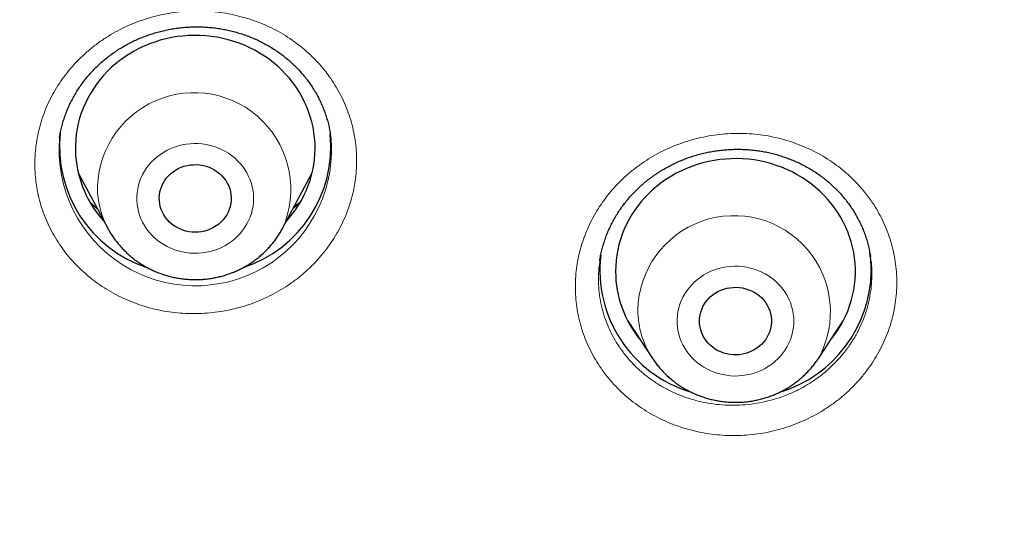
# Model space of a CAD drawing. Header units: millimetres. Extents: x 8 to 436, y 12 to 763.
# Tile 184 of 256: x 254.85 to 267.16, y 706.22 to 712.39. Entities that reach past the tile are written whole.
import ezdxf

# ---------------------------------------------------------------- set-up
doc = ezdxf.new("R2010")
doc.units = ezdxf.units.MM

msp = doc.modelspace()

# ---------------------------------------------------------------- linework, layer by layer
at = {"color": 7, "linetype": 'Continuous', "lineweight": 30}
for p, q in [((255.345, 710.919), (255.344, 710.914)), ((258.732, 710.96), (258.732, 710.963)), ((255.578, 710.478), (255.948, 709.787)), ((258.135, 709.787), (258.505, 710.478)), ((255.949, 709.785), (255.948, 709.787)), ((258.135, 709.787), (258.133, 709.783)), ((265.488, 709.431), (265.487, 709.437)), ((262.452, 708.63), (262.761, 708.159)), ((262.497, 708.561), (262.482, 708.576)), ((264.839, 708.159), (265.148, 708.63)), ((265.125, 708.59), (265.117, 708.582)), ((264.839, 708.159), (264.837, 708.157))]:
    msp.add_line(p, q, dxfattribs=at)
at = {"color": 252, "linetype": 'Continuous', "lineweight": 0}
for p, q in [((262.494, 708.565), (262.481, 708.578)), ((265.127, 708.593), (265.118, 708.584)), ((264.837, 708.157), (264.824, 708.138))]:
    msp.add_line(p, q, dxfattribs=at)
at = {"color": 7, "linetype": 'Continuous', "lineweight": 30, "flags": 128}
for points in [[(258.181, 709.871), (258.212, 709.907), (258.256, 709.961), (258.297, 710.017), (258.335, 710.074), (258.37, 710.133), (258.402, 710.194), (258.43, 710.256), (258.456, 710.319), (258.478, 710.383), (258.497, 710.449), (258.513, 710.515), (258.525, 710.581), (258.534, 710.648), (258.539, 710.716), (258.541, 710.783), (258.54, 710.851), (258.535, 710.918), (258.527, 710.985), (258.515, 711.052), (258.5, 711.118), (258.481, 711.184), (258.46, 711.248), (258.434, 711.311), (258.406, 711.373), (258.375, 711.434), (258.34, 711.494), (258.303, 711.551), (258.262, 711.607), (258.219, 711.661), (258.173, 711.713), (258.125, 711.763), (258.074, 711.811), (258.02, 711.856), (257.965, 711.899), (257.907, 711.94), (257.847, 711.977), (257.786, 712.012), (257.723, 712.044), (257.658, 712.074), (257.591, 712.1), (257.524, 712.123), (257.455, 712.143), (257.386, 712.16), (257.315, 712.174), (257.244, 712.185), (257.173, 712.193), (257.101, 712.197), (257.029, 712.198), (256.957, 712.196), (256.885, 712.19), (256.814, 712.182), (256.743, 712.17), (256.673, 712.155), (256.604, 712.137), (256.535, 712.115), (256.468, 712.091), (256.403, 712.064), (256.338, 712.033), (256.276, 712), (256.215, 711.964), (256.156, 711.926), (256.098, 711.885), (256.044, 711.841), (255.991, 711.795), (255.941, 711.746), (255.893, 711.695), (255.848, 711.643), (255.806, 711.588), (255.767, 711.531), (255.73, 711.473), (255.697, 711.413), (255.667, 711.352), (255.639, 711.289), (255.615, 711.226), (255.595, 711.161), (255.577, 711.095), (255.563, 711.029), (255.553, 710.962), (255.546, 710.895), (255.542, 710.827), (255.542, 710.76), (255.545, 710.692), (255.545, 710.692)], [(264.99, 708.389), (264.996, 708.397), (265.038, 708.452), (265.078, 708.509), (265.114, 708.567), (265.147, 708.627), (265.177, 708.688), (265.204, 708.751), (265.228, 708.815), (265.248, 708.88), (265.265, 708.945), (265.279, 709.012), (265.289, 709.079), (265.296, 709.146), (265.3, 709.213), (265.3, 709.281), (265.296, 709.349), (265.289, 709.416), (265.279, 709.483), (265.265, 709.549), (265.248, 709.615), (265.228, 709.68), (265.204, 709.743), (265.177, 709.806), (265.147, 709.867), (265.114, 709.927), (265.078, 709.986), (265.038, 710.043), (264.996, 710.097), (264.952, 710.15), (264.904, 710.201), (264.854, 710.25), (264.802, 710.296), (264.747, 710.34), (264.69, 710.382), (264.631, 710.42), (264.571, 710.456), (264.508, 710.49), (264.444, 710.52), (264.378, 710.548), (264.311, 710.572), (264.243, 710.594), (264.174, 710.612), (264.104, 710.628), (264.033, 710.64), (263.962, 710.649), (263.89, 710.654), (263.818, 710.657), (263.746, 710.656), (263.674, 710.652), (263.603, 710.645), (263.532, 710.634), (263.461, 710.62), (263.392, 710.603), (263.323, 710.584), (263.255, 710.56), (263.189, 710.534), (263.124, 710.505), (263.06, 710.474), (262.999, 710.439), (262.939, 710.401), (262.881, 710.361), (262.825, 710.318), (262.772, 710.273), (262.72, 710.226), (262.672, 710.176), (262.626, 710.124), (262.582, 710.07), (262.542, 710.014), (262.504, 709.957), (262.469, 709.898), (262.438, 709.837), (262.409, 709.775), (262.384, 709.712), (262.362, 709.647), (262.343, 709.582), (262.328, 709.516), (262.316, 709.449), (262.307, 709.382), (262.302, 709.315), (262.3, 709.247), (262.3, 709.247)], [(256.593, 710.13), (256.592, 710.168), (256.594, 710.205), (256.6, 710.242), (256.61, 710.278), (256.623, 710.314), (256.639, 710.348), (256.658, 710.381), (256.68, 710.412), (256.706, 710.441), (256.733, 710.467), (256.764, 710.492), (256.796, 710.513), (256.83, 710.532), (256.866, 710.549), (256.903, 710.562), (256.942, 710.571), (256.981, 710.578), (257.021, 710.581), (257.061, 710.582), (257.1, 710.578), (257.139, 710.572), (257.178, 710.562), (257.215, 710.549), (257.251, 710.533), (257.286, 710.514), (257.318, 710.493), (257.348, 710.468), (257.376, 710.442), (257.401, 710.413), (257.424, 710.382), (257.443, 710.349), (257.46, 710.315), (257.473, 710.28), (257.482, 710.244), (257.489, 710.207), (257.491, 710.169), (257.491, 710.132), (257.486, 710.095), (257.478, 710.058), (257.467, 710.022), (257.453, 709.987), (257.435, 709.954), (257.414, 709.922), (257.39, 709.892), (257.364, 709.864), (257.335, 709.838), (257.303, 709.815), (257.27, 709.795), (257.235, 709.777), (257.198, 709.763), (257.16, 709.751), (257.122, 709.743), (257.082, 709.738), (257.042, 709.736), (257.003, 709.738), (256.963, 709.743), (256.924, 709.751), (256.886, 709.762), (256.85, 709.777), (256.814, 709.794), (256.781, 709.814), (256.75, 709.837), (256.72, 709.863), (256.694, 709.891), (256.67, 709.921), (256.649, 709.952), (256.631, 709.986), (256.616, 710.021), (256.605, 710.056), (256.597, 710.093), (256.593, 710.13)], [(263.35, 708.625), (263.352, 708.662), (263.357, 708.699), (263.366, 708.736), (263.378, 708.771), (263.393, 708.806), (263.412, 708.839), (263.434, 708.87), (263.458, 708.9), (263.485, 708.927), (263.515, 708.952), (263.547, 708.974), (263.581, 708.994), (263.616, 709.011), (263.653, 709.025), (263.692, 709.035), (263.731, 709.043), (263.77, 709.047), (263.81, 709.048), (263.85, 709.045), (263.889, 709.039), (263.928, 709.03), (263.965, 709.018), (264.002, 709.003), (264.036, 708.985), (264.069, 708.964), (264.1, 708.94), (264.129, 708.914), (264.154, 708.885), (264.178, 708.855), (264.198, 708.823), (264.215, 708.789), (264.229, 708.754), (264.239, 708.718), (264.246, 708.681), (264.25, 708.643), (264.25, 708.606), (264.246, 708.569), (264.239, 708.532), (264.229, 708.496), (264.215, 708.461), (264.198, 708.427), (264.178, 708.395), (264.154, 708.364), (264.129, 708.336), (264.1, 708.31), (264.069, 708.286), (264.036, 708.265), (264.002, 708.247), (263.965, 708.231), (263.928, 708.219), (263.889, 708.21), (263.85, 708.204), (263.81, 708.202), (263.77, 708.203), (263.731, 708.207), (263.692, 708.214), (263.653, 708.225), (263.616, 708.239), (263.581, 708.255), (263.547, 708.275), (263.515, 708.297), (263.485, 708.322), (263.458, 708.35), (263.434, 708.379), (263.412, 708.411), (263.393, 708.444), (263.378, 708.478), (263.366, 708.514), (263.357, 708.55), (263.352, 708.587), (263.35, 708.625)]]:
    msp.add_lwpolyline(points, dxfattribs=at)
at = {"color": 252, "linetype": 'Continuous', "lineweight": 0, "flags": 128}
for points in [[(257.77, 710.206), (257.765, 710.253), (257.756, 710.3), (257.744, 710.346), (257.729, 710.391), (257.71, 710.435), (257.689, 710.478), (257.664, 710.519), (257.636, 710.558), (257.605, 710.596), (257.572, 710.631), (257.536, 710.665), (257.497, 710.695), (257.457, 710.724), (257.414, 710.749), (257.37, 710.772), (257.324, 710.792), (257.277, 710.809), (257.229, 710.822), (257.18, 710.833), (257.13, 710.84), (257.08, 710.845), (257.029, 710.845), (256.979, 710.843), (256.929, 710.837), (256.879, 710.828), (256.831, 710.816), (256.783, 710.801), (256.736, 710.783), (256.691, 710.762), (256.648, 710.737), (256.606, 710.71), (256.567, 710.681), (256.53, 710.649), (256.495, 710.615), (256.463, 710.578), (256.434, 710.54), (256.407, 710.499), (256.384, 710.457), (256.363, 710.414), (256.346, 710.369), (256.332, 710.324), (256.322, 710.277), (256.315, 710.231), (256.311, 710.183), (256.311, 710.136), (256.315, 710.089), (256.322, 710.042), (256.332, 709.995), (256.346, 709.95), (256.363, 709.905), (256.383, 709.862), (256.407, 709.82), (256.433, 709.779), (256.462, 709.741), (256.494, 709.704), (256.529, 709.67), (256.566, 709.638), (256.606, 709.608), (256.647, 709.581), (256.69, 709.557), (256.735, 709.536), (256.782, 709.517), (256.83, 709.502), (256.878, 709.49), (256.928, 709.481), (256.978, 709.475), (257.028, 709.473), (257.079, 709.474), (257.129, 709.478), (257.179, 709.485), (257.228, 709.495), (257.276, 709.509), (257.323, 709.526), (257.369, 709.546), (257.413, 709.568), (257.456, 709.594), (257.496, 709.622), (257.535, 709.653), (257.571, 709.686), (257.604, 709.722), (257.635, 709.759), (257.663, 709.798), (257.688, 709.84), (257.71, 709.882), (257.729, 709.926), (257.744, 709.971), (257.756, 710.017), (257.765, 710.064), (257.77, 710.111), (257.772, 710.159), (257.77, 710.206)], [(264.53, 708.625), (264.529, 708.672), (264.523, 708.719), (264.515, 708.766), (264.503, 708.812), (264.487, 708.857), (264.469, 708.901), (264.447, 708.944), (264.422, 708.985), (264.394, 709.024), (264.363, 709.062), (264.33, 709.097), (264.294, 709.131), (264.255, 709.161), (264.215, 709.19), (264.172, 709.215), (264.128, 709.238), (264.082, 709.258), (264.035, 709.275), (263.987, 709.288), (263.938, 709.299), (263.888, 709.306), (263.838, 709.31), (263.787, 709.311), (263.737, 709.309), (263.687, 709.303), (263.637, 709.294), (263.589, 709.282), (263.541, 709.267), (263.494, 709.248), (263.449, 709.227), (263.406, 709.203), (263.365, 709.176), (263.325, 709.146), (263.288, 709.114), (263.253, 709.08), (263.221, 709.043), (263.192, 709.005), (263.165, 708.965), (263.142, 708.923), (263.122, 708.879), (263.105, 708.835), (263.091, 708.789), (263.08, 708.743), (263.073, 708.696), (263.07, 708.648), (263.07, 708.601), (263.073, 708.554), (263.08, 708.507), (263.091, 708.46), (263.105, 708.415), (263.122, 708.37), (263.142, 708.327), (263.165, 708.285), (263.192, 708.245), (263.221, 708.206), (263.253, 708.17), (263.288, 708.135), (263.325, 708.103), (263.365, 708.074), (263.406, 708.047), (263.449, 708.023), (263.494, 708.001), (263.541, 707.983), (263.589, 707.968), (263.637, 707.956), (263.687, 707.947), (263.737, 707.941), (263.787, 707.938), (263.838, 707.939), (263.888, 707.943), (263.938, 707.951), (263.987, 707.961), (264.035, 707.975), (264.082, 707.992), (264.128, 708.012), (264.172, 708.034), (264.215, 708.06), (264.255, 708.088), (264.294, 708.119), (264.33, 708.152), (264.363, 708.188), (264.394, 708.225), (264.422, 708.265), (264.447, 708.306), (264.469, 708.348), (264.487, 708.392), (264.503, 708.438), (264.515, 708.484), (264.523, 708.53), (264.529, 708.577), (264.53, 708.625)]]:
    msp.add_lwpolyline(points, dxfattribs=at)
at = {"color": 252, "linetype": 'Continuous', "lineweight": 0}
for centre, radius, start, end in [((257.029, 710.273), 1.209, 336.2534, 182.3406), ((257.043, 710.771), 1.705, 175.1818, 2.2773), ((256.915, 710.305), 1.098, 184.2371, 208.1959), ((263.783, 708.739), 1.205, 331.2168, 178.8533), ((263.676, 708.766), 1.097, 180.1227, 213.5301)]:
    msp.add_arc(centre, radius, start, end, dxfattribs=at)
at = {"color": 7, "linetype": 'Continuous', "lineweight": 30}
for centre, radius, start, end in [((256.936, 710.807), 1.592, 173.728, 252.0355), ((257.147, 710.807), 1.592, 288.2302, 5.5624), ((256.908, 710.797), 1.367, 184.4143, 222.6395), ((263.696, 709.265), 1.593, 173.2828, 253.3049), ((263.997, 709.247), 1.503, 0.0032, 8.7036), ((263.657, 709.252), 1.357, 180.2137, 219.5393), ((263.891, 709.278), 1.609, 287.18, 358.8903)]:
    msp.add_arc(centre, radius, start, end, dxfattribs=at)
at = {"color": 252, "linetype": 'Continuous', "lineweight": 0}
for points, knots in [([(184.507, 710.088), (184.52, 710.865), (184.549, 712.476), (184.777, 714.915), (185.147, 717.396), (185.668, 719.852), (186.334, 722.278), (187.143, 724.665), (188.094, 727.005), (189.183, 729.291), (190.406, 731.517), (191.761, 733.674), (193.242, 735.757), (194.845, 737.759), (196.564, 739.672), (198.396, 741.493), (200.333, 743.214), (202.37, 744.83), (204.5, 746.336), (206.716, 747.728), (209.012, 749), (211.38, 750.15), (213.814, 751.173), (216.304, 752.067), (218.844, 752.827), (221.425, 753.453), (224.04, 753.942), (226.679, 754.292), (229.335, 754.502), (232, 754.573), (234.665, 754.502), (237.321, 754.292), (239.96, 753.942), (242.575, 753.453), (245.156, 752.827), (247.696, 752.067), (250.186, 751.173), (252.62, 750.15), (254.988, 749), (257.284, 747.728), (259.5, 746.336), (261.63, 744.83), (263.667, 743.214), (265.604, 741.493), (267.436, 739.672), (269.155, 737.759), (270.758, 735.757), (272.239, 733.674), (273.594, 731.517), (274.817, 729.291), (275.906, 727.005), (276.857, 724.665), (277.666, 722.278), (278.332, 719.852), (278.853, 717.396), (279.223, 714.915), (279.451, 712.477), (279.48, 710.865), (279.493, 710.088)], [0, 0, 0, 0, 0.016668, 0.034569, 0.05247, 0.070372, 0.088273, 0.106174, 0.124075, 0.141977, 0.159878, 0.177779, 0.19568, 0.213582, 0.231483, 0.249384, 0.267286, 0.285187, 0.303088, 0.320989, 0.338891, 0.356792, 0.374693, 0.392594, 0.410496, 0.428397, 0.446298, 0.464199, 0.482101, 0.500002, 0.517903, 0.535804, 0.553706, 0.571607, 0.589508, 0.60741, 0.625311, 0.643212, 0.661113, 0.679015, 0.696916, 0.714817, 0.732718, 0.75062, 0.768521, 0.786422, 0.804323, 0.822225, 0.840126, 0.858027, 0.875928, 0.89383, 0.911731, 0.929632, 0.947534, 0.965435, 0.983336, 1, 1, 1, 1]), ([(186.501, 709.23), (186.52, 710.17), (186.556, 712.041), (186.855, 714.828), (187.335, 717.579), (188.01, 720.294), (188.879, 722.972), (189.936, 725.603), (191.168, 728.166), (192.57, 730.637), (194.135, 733.005), (195.865, 735.271), (197.757, 737.433), (199.805, 739.483), (201.988, 741.408), (204.289, 743.187), (206.7, 744.812), (209.22, 746.283), (211.849, 747.6), (214.577, 748.758), (217.376, 749.751), (220.227, 750.567), (223.116, 751.201), (226.044, 751.654), (229.009, 751.925), (232, 752.015), (234.991, 751.925), (237.957, 751.654), (240.885, 751.201), (243.774, 750.567), (246.624, 749.751), (249.424, 748.758), (252.151, 747.6), (254.781, 746.282), (257.301, 744.811), (259.712, 743.186), (262.013, 741.408), (264.195, 739.483), (266.243, 737.432), (268.136, 735.27), (269.865, 733.004), (271.431, 730.636), (272.832, 728.165), (274.065, 725.603), (275.121, 722.972), (275.99, 720.293), (276.665, 717.578), (277.145, 714.827), (277.444, 712.041), (277.48, 710.17), (277.499, 709.23)], [0, 0, 0, 0, 0.020985, 0.041789, 0.062502, 0.083215, 0.104018, 0.125, 0.145986, 0.166791, 0.187505, 0.208217, 0.229019, 0.25, 0.270986, 0.291791, 0.312505, 0.333217, 0.354019, 0.375, 0.395986, 0.416791, 0.437505, 0.458217, 0.479019, 0.5, 0.520986, 0.541791, 0.562505, 0.583217, 0.604019, 0.625, 0.645986, 0.666791, 0.687505, 0.708217, 0.729019, 0.75, 0.770986, 0.791791, 0.812505, 0.833217, 0.854019, 0.875, 0.895985, 0.916789, 0.937502, 0.958215, 0.979017, 1, 1, 1, 1]), ([(259.056, 710.762), (259.058, 710.719), (259.062, 710.634), (259.057, 710.507), (259.044, 710.38), (259.021, 710.253), (258.99, 710.129), (258.949, 710.007), (258.9, 709.887), (258.842, 709.771), (258.777, 709.658), (258.704, 709.55), (258.622, 709.447), (258.534, 709.349), (258.439, 709.256), (258.338, 709.17), (258.231, 709.091), (258.118, 709.018), (258.001, 708.953), (257.879, 708.895), (257.753, 708.844), (257.625, 708.802), (257.493, 708.768), (257.36, 708.743), (257.225, 708.726), (257.089, 708.718), (256.953, 708.718), (256.818, 708.727), (256.683, 708.744), (256.55, 708.77), (256.42, 708.804), (256.292, 708.847), (256.168, 708.897), (256.048, 708.956), (255.932, 709.022), (255.821, 709.095), (255.716, 709.175), (255.618, 709.262), (255.525, 709.354), (255.44, 709.453), (255.361, 709.557), (255.291, 709.665), (255.229, 709.778), (255.175, 709.895), (255.129, 710.015), (255.092, 710.137), (255.063, 710.264), (255.044, 710.393), (255.034, 710.526), (255.035, 710.657), (255.044, 710.786), (255.063, 710.913), (255.091, 711.038), (255.127, 711.162), (255.172, 711.282), (255.226, 711.4), (255.288, 711.514), (255.359, 711.625), (255.436, 711.73), (255.521, 711.831), (255.613, 711.925), (255.712, 712.014), (255.817, 712.097), (255.927, 712.173), (256.042, 712.242), (256.162, 712.303), (256.286, 712.356), (256.414, 712.402), (256.544, 712.44), (256.677, 712.469), (256.811, 712.489), (256.946, 712.501), (257.082, 712.505), (257.218, 712.5), (257.353, 712.487), (257.486, 712.464), (257.618, 712.433), (257.747, 712.394), (257.873, 712.347), (257.995, 712.293), (258.113, 712.23), (258.226, 712.16), (258.333, 712.083), (258.435, 711.999), (258.53, 711.909), (258.619, 711.813), (258.7, 711.711), (258.774, 711.605), (258.84, 711.494), (258.898, 711.379), (258.947, 711.26), (258.988, 711.139), (259.02, 711.015), (259.044, 710.889), (259.052, 710.804), (259.056, 710.762)], [0, 0, 0, 0, 0.0106943, 0.0214251, 0.0321683, 0.042899, 0.0535934, 0.0643003, 0.0750437, 0.0857995, 0.096543, 0.1072499, 0.1179599, 0.1287065, 0.1394655, 0.150212, 0.1609221, 0.1716371, 0.1823888, 0.1931528, 0.2039044, 0.2146195, 0.2253393, 0.2360956, 0.2468644, 0.2576208, 0.2683406, 0.2790627, 0.2898215, 0.3005926, 0.3113514, 0.3220735, 0.3327945, 0.3435522, 0.3543223, 0.36508, 0.375801, 0.386518, 0.3972717, 0.4080378, 0.4187915, 0.4295085, 0.4402203, 0.4509688, 0.4617297, 0.4724781, 0.48319, 0.4943443, 0.5055125, 0.5166668, 0.5273753, 0.5381204, 0.548878, 0.5596231, 0.5703316, 0.58104, 0.591785, 0.6025423, 0.6132873, 0.6239957, 0.6347072, 0.6454552, 0.6562157, 0.6669637, 0.6776752, 0.6883919, 0.6991451, 0.7099108, 0.720664, 0.7313807, 0.7421016, 0.752859, 0.7636289, 0.7743863, 0.7851071, 0.7958293, 0.8065881, 0.8173593, 0.8281181, 0.8388402, 0.8495603, 0.860317, 0.8710861, 0.8818428, 0.8925628, 0.9032782, 0.9140303, 0.9247948, 0.9355469, 0.9462623, 0.9569853, 0.967745, 0.9785173, 0.989277, 1, 1, 1, 1]), ([(258.747, 710.839), (258.747, 710.839), (258.744, 710.88), (258.738, 710.92), (258.732, 710.96)], [0, 0, 0, 0, 0.005274, 1, 1, 1, 1]), ([(261.797, 709.055), (261.797, 709.056), (261.797, 709.098), (261.8, 709.184), (261.814, 709.311), (261.837, 709.437), (261.869, 709.561), (261.909, 709.683), (261.959, 709.803), (262.016, 709.919), (262.082, 710.031), (262.156, 710.139), (262.237, 710.243), (262.325, 710.34), (262.42, 710.433), (262.522, 710.519), (262.629, 710.599), (262.741, 710.671), (262.858, 710.737), (262.98, 710.795), (263.106, 710.845), (263.235, 710.887), (263.366, 710.921), (263.499, 710.947), (263.634, 710.964), (263.77, 710.972), (263.906, 710.972), (264.041, 710.964), (264.175, 710.947), (264.308, 710.921), (264.438, 710.887), (264.566, 710.844), (264.69, 710.794), (264.81, 710.736), (264.925, 710.67), (265.036, 710.597), (265.14, 710.517), (265.239, 710.431), (265.331, 710.339), (265.416, 710.24), (265.494, 710.137), (265.565, 710.028), (265.627, 709.916), (265.68, 709.8), (265.726, 709.68), (265.762, 709.557), (265.79, 709.433), (265.809, 709.305), (265.819, 709.175), (265.819, 709.042), (265.809, 708.912), (265.79, 708.784), (265.762, 708.659), (265.725, 708.535), (265.68, 708.414), (265.626, 708.297), (265.563, 708.183), (265.493, 708.073), (265.415, 707.967), (265.33, 707.867), (265.238, 707.772), (265.14, 707.683), (265.035, 707.601), (264.924, 707.525), (264.809, 707.456), (264.689, 707.395), (264.566, 707.341), (264.438, 707.296), (264.308, 707.258), (264.175, 707.228), (264.041, 707.208), (263.906, 707.195), (263.77, 707.192), (263.634, 707.197), (263.499, 707.21), (263.366, 707.232), (263.235, 707.262), (263.106, 707.301), (262.98, 707.348), (262.858, 707.403), (262.74, 707.465), (262.628, 707.535), (262.521, 707.612), (262.419, 707.695), (262.324, 707.785), (262.236, 707.881), (262.155, 707.982), (262.081, 708.088), (262.015, 708.199), (261.958, 708.314), (261.908, 708.432), (261.868, 708.553), (261.837, 708.676), (261.814, 708.802), (261.8, 708.928), (261.798, 709.013), (261.797, 709.055)], [0, 0, 0, 0, 0.000115, 0.010817, 0.021556, 0.032308, 0.043047, 0.053749, 0.064452, 0.075191, 0.085942, 0.096681, 0.107383, 0.118091, 0.128835, 0.139591, 0.150335, 0.161043, 0.171758, 0.18251, 0.193275, 0.204027, 0.214742, 0.225465, 0.236225, 0.246997, 0.257757, 0.26848, 0.279207, 0.28997, 0.300746, 0.31151, 0.322236, 0.332961, 0.343723, 0.354497, 0.365259, 0.375984, 0.386703, 0.397458, 0.408226, 0.418981, 0.4297, 0.44041, 0.451157, 0.461916, 0.472663, 0.483374, 0.494521, 0.505683, 0.51683, 0.527535, 0.538277, 0.549031, 0.559773, 0.570478, 0.581182, 0.591924, 0.602677, 0.613419, 0.624124, 0.634833, 0.64558, 0.656338, 0.667085, 0.677795, 0.688513, 0.699267, 0.710034, 0.720789, 0.731507, 0.742232, 0.752993, 0.763767, 0.774529, 0.785253, 0.79598, 0.806744, 0.81752, 0.828283, 0.83901, 0.849734, 0.860494, 0.871266, 0.882027, 0.89275, 0.903466, 0.914219, 0.924984, 0.935737, 0.946453, 0.957138, 0.967859, 0.978593, 0.989315, 1, 1, 1, 1]), ([(258.369, 710.132), (258.355, 710.117), (258.324, 710.083), (258.288, 710.054), (258.27, 710.038)], [0, 0, 0, 0, 0.462714, 1, 1, 1, 1]), ([(255.822, 710.023), (255.815, 710.029), (255.781, 710.057), (255.75, 710.089), (255.726, 710.114)], [0, 0, 0, 0, 0.207404, 1, 1, 1, 1]), ([(262.085, 709.152), (262.087, 709.107), (262.089, 709.017), (262.108, 708.883), (262.138, 708.751), (262.18, 708.622), (262.233, 708.497), (262.298, 708.377), (262.373, 708.262), (262.458, 708.154), (262.553, 708.053), (262.657, 707.96), (262.769, 707.876), (262.888, 707.801), (263.014, 707.736), (263.145, 707.681), (263.281, 707.637), (263.42, 707.604), (263.562, 707.582), (263.706, 707.572), (263.851, 707.572), (263.995, 707.585), (264.137, 707.608), (264.277, 707.643), (264.414, 707.689), (264.547, 707.745), (264.673, 707.812), (264.794, 707.888), (264.908, 707.974), (265.013, 708.068), (265.11, 708.17), (265.198, 708.279), (265.276, 708.394), (265.343, 708.515), (265.399, 708.641), (265.444, 708.77), (265.477, 708.903), (265.497, 709.03), (265.507, 709.15), (265.506, 709.262), (265.501, 709.356), (265.491, 709.412), (265.488, 709.431)], [0, 0, 0, 0, 0.025591, 0.051272, 0.076954, 0.102545, 0.12821, 0.153967, 0.179725, 0.20539, 0.231073, 0.256849, 0.282624, 0.308308, 0.333999, 0.359782, 0.385566, 0.411257, 0.436941, 0.462717, 0.488494, 0.514178, 0.539843, 0.565599, 0.591355, 0.61702, 0.64266, 0.668391, 0.694123, 0.719763, 0.745386, 0.771101, 0.796815, 0.822439, 0.848059, 0.873771, 0.899483, 0.925104, 0.946439, 0.9678, 0.989135, 1, 1, 1, 1]), ([(262.105, 709.384), (262.1, 709.352), (262.088, 709.275), (262.086, 709.198), (262.085, 709.152)], [0, 0, 0, 0, 0.415464, 1, 1, 1, 1]), ([(277.499, 709.23), (277.48, 708.299), (277.442, 706.436), (277.138, 703.65), (276.654, 700.884), (275.977, 698.153), (275.113, 695.473), (274.065, 692.857), (272.837, 690.31), (271.432, 687.842), (269.855, 685.462), (268.118, 683.182), (266.229, 681.017), (264.23, 679.012), (262.138, 677.164), (259.965, 675.471), (257.678, 673.908), (255.299, 672.468), (253.639, 671.629), (252.811, 671.211)], [0, 0, 0, 0, 0.059647, 0.119293, 0.179195, 0.239108, 0.298754, 0.35839, 0.418037, 0.477683, 0.537584, 0.597497, 0.657143, 0.716779, 0.77332, 0.829847, 0.88658, 0.943426, 1, 1, 1, 1])]:
    msp.add_open_spline(points, degree=3, knots=knots, dxfattribs=at)
at = {"color": 7, "linetype": 'Continuous', "lineweight": 30}
for points, knots in [([(255.344, 710.915), (255.346, 710.929), (255.351, 710.966), (255.364, 711.024), (255.38, 711.091), (255.4, 711.156), (255.423, 711.221), (255.448, 711.285), (255.477, 711.348), (255.508, 711.409), (255.542, 711.469), (255.579, 711.528), (255.619, 711.586), (255.661, 711.642), (255.705, 711.696), (255.752, 711.748), (255.802, 711.799), (255.853, 711.847), (255.906, 711.894), (255.962, 711.938), (256.019, 711.98), (256.079, 712.02), (256.14, 712.057), (256.203, 712.092), (256.267, 712.125), (256.332, 712.155), (256.399, 712.182), (256.467, 712.207), (256.536, 712.229), (256.606, 712.248), (256.677, 712.265), (256.749, 712.279), (256.82, 712.29), (256.892, 712.298), (256.965, 712.303), (257.037, 712.305), (257.109, 712.305), (257.182, 712.301), (257.254, 712.295), (257.327, 712.286), (257.398, 712.274), (257.469, 712.259), (257.539, 712.242), (257.607, 712.222), (257.674, 712.199), (257.741, 712.174), (257.807, 712.145), (257.871, 712.114), (257.934, 712.081), (257.996, 712.045), (258.055, 712.007), (258.113, 711.966), (258.168, 711.924), (258.221, 711.879), (258.272, 711.832), (258.321, 711.783), (258.368, 711.732), (258.413, 711.679), (258.456, 711.624), (258.495, 711.568), (258.532, 711.51), (258.566, 711.451), (258.598, 711.39), (258.626, 711.328), (258.652, 711.265), (258.675, 711.201), (258.695, 711.136), (258.712, 711.071), (258.724, 711.013), (258.73, 710.977), (258.732, 710.963)], [0, 0, 0, 0, 0.009598, 0.024633, 0.039658, 0.05467, 0.069667, 0.084613, 0.099578, 0.114521, 0.129449, 0.144368, 0.159284, 0.174203, 0.189132, 0.204074, 0.218957, 0.233795, 0.248617, 0.26343, 0.278237, 0.293044, 0.307855, 0.322675, 0.337507, 0.352308, 0.367021, 0.381773, 0.396576, 0.411411, 0.426257, 0.441088, 0.455881, 0.470616, 0.485279, 0.499923, 0.514638, 0.529443, 0.544305, 0.559193, 0.574067, 0.588889, 0.603627, 0.618253, 0.632875, 0.647606, 0.662434, 0.67733, 0.69226, 0.707192, 0.722084, 0.736904, 0.751624, 0.766288, 0.781138, 0.796027, 0.810969, 0.825946, 0.840938, 0.855924, 0.870883, 0.885799, 0.90069, 0.915666, 0.930649, 0.945634, 0.960629, 0.975639, 0.990669, 1, 1, 1, 1]), ([(262.103, 709.384), (262.104, 709.387), (262.107, 709.413), (262.117, 709.461), (262.132, 709.527), (262.15, 709.593), (262.172, 709.658), (262.196, 709.722), (262.223, 709.785), (262.253, 709.847), (262.286, 709.908), (262.322, 709.967), (262.36, 710.025), (262.401, 710.082), (262.445, 710.137), (262.49, 710.191), (262.539, 710.242), (262.589, 710.292), (262.641, 710.339), (262.695, 710.384), (262.752, 710.427), (262.811, 710.468), (262.871, 710.507), (262.933, 710.543), (262.997, 710.577), (263.062, 710.609), (263.128, 710.637), (263.195, 710.663), (263.263, 710.687), (263.332, 710.707), (263.403, 710.725), (263.474, 710.74), (263.546, 710.753), (263.619, 710.763), (263.691, 710.769), (263.763, 710.773), (263.835, 710.774), (263.907, 710.773), (263.979, 710.768), (264.051, 710.76), (264.123, 710.75), (264.195, 710.737), (264.265, 710.721), (264.335, 710.702), (264.403, 710.68), (264.47, 710.656), (264.536, 710.629), (264.6, 710.6), (264.664, 710.568), (264.725, 710.534), (264.785, 710.497), (264.844, 710.458), (264.9, 710.416), (264.955, 710.372), (265.007, 710.326), (265.057, 710.278), (265.105, 710.228), (265.151, 710.176), (265.194, 710.123), (265.234, 710.067), (265.272, 710.011), (265.308, 709.952), (265.34, 709.892), (265.37, 709.831), (265.397, 709.769), (265.421, 709.705), (265.443, 709.641), (265.461, 709.576), (265.476, 709.51), (265.485, 709.461), (265.489, 709.435), (265.489, 709.431)], [0, 0, 0, 0, 0.002236, 0.017195, 0.032151, 0.047109, 0.062076, 0.077057, 0.092037, 0.106967, 0.121815, 0.13671, 0.151637, 0.166578, 0.181511, 0.196415, 0.211272, 0.22606, 0.240819, 0.255506, 0.270291, 0.285147, 0.300042, 0.314944, 0.329812, 0.344612, 0.359312, 0.373934, 0.388569, 0.403296, 0.418106, 0.432965, 0.447843, 0.462698, 0.477494, 0.492199, 0.506807, 0.521436, 0.536164, 0.550953, 0.565782, 0.580632, 0.595478, 0.610297, 0.625069, 0.639785, 0.654496, 0.669292, 0.68409, 0.698895, 0.713711, 0.728544, 0.743399, 0.758281, 0.773198, 0.788111, 0.802973, 0.817835, 0.832706, 0.84759, 0.862495, 0.877426, 0.892391, 0.907394, 0.922412, 0.937369, 0.952352, 0.967359, 0.982385, 0.997425, 1, 1, 1, 1]), ([(258.366, 710.128), (258.365, 710.126), (258.347, 710.107), (258.315, 710.077), (258.283, 710.049), (258.269, 710.036)], [0, 0, 0, 0, 0.043973, 0.584097, 1, 1, 1, 1]), ([(253.574, 669.976), (253.586, 669.982), (253.728, 670.049), (253.994, 670.18), (254.37, 670.367), (254.722, 670.546), (255.053, 670.718), (255.364, 670.882), (255.663, 671.043), (255.953, 671.201), (256.232, 671.356), (256.5, 671.508), (256.759, 671.656), (257.007, 671.8), (257.246, 671.94), (257.475, 672.076), (257.694, 672.208), (257.899, 672.334), (258.092, 672.452), (258.272, 672.565), (258.444, 672.673), (258.607, 672.776), (258.766, 672.878), (258.92, 672.977), (259.068, 673.074), (259.207, 673.165), (259.337, 673.25), (259.457, 673.331), (259.571, 673.407), (259.678, 673.479), (259.777, 673.546), (259.866, 673.607), (259.944, 673.66), (260.012, 673.707), (260.069, 673.746), (260.12, 673.781), (260.168, 673.814), (260.22, 673.851), (260.277, 673.89), (260.325, 673.924), (260.363, 673.95), (260.389, 673.969), (260.412, 673.985), (260.431, 673.998), (260.443, 674.006), (260.45, 674.011), (260.459, 674.018), (260.476, 674.03), (260.503, 674.049), (260.538, 674.074), (260.581, 674.104), (260.632, 674.14), (260.691, 674.183), (260.76, 674.231), (260.837, 674.287), (260.922, 674.348), (261.016, 674.417), (261.118, 674.491), (261.227, 674.57), (261.343, 674.656), (261.467, 674.748), (261.659, 674.892), (261.915, 675.085), (262.227, 675.326), (262.57, 675.595), (262.942, 675.892), (263.34, 676.217), (263.726, 676.54), (264.103, 676.862), (264.466, 677.179), (264.818, 677.492), (265.157, 677.801), (265.489, 678.109), (265.848, 678.449), (266.234, 678.822), (266.645, 679.231), (267.047, 679.64), (267.342, 679.948), (267.536, 680.153), (267.629, 680.253), (267.718, 680.349), (267.795, 680.431), (267.858, 680.5), (267.91, 680.556), (267.956, 680.607), (267.997, 680.651), (268.032, 680.69), (268.062, 680.723), (268.086, 680.749), (268.104, 680.769), (268.117, 680.784), (268.129, 680.797), (268.145, 680.814), (268.171, 680.843), (268.209, 680.885), (268.258, 680.94), (268.314, 681.003), (268.377, 681.073), (268.446, 681.151), (268.522, 681.236), (268.601, 681.327), (268.684, 681.422), (268.77, 681.521), (268.86, 681.624), (268.951, 681.73), (269.041, 681.837), (269.209, 682.034), (269.45, 682.323), (269.762, 682.704), (270.065, 683.084), (270.36, 683.46), (270.648, 683.836), (270.934, 684.217), (271.219, 684.607), (271.506, 685.007), (271.793, 685.417), (272.006, 685.73), (272.148, 685.941), (272.219, 686.047), (272.29, 686.153), (272.361, 686.261), (272.431, 686.368), (272.499, 686.472), (272.565, 686.573), (272.627, 686.67), (272.685, 686.76), (272.737, 686.842), (272.783, 686.914), (272.821, 686.974), (272.851, 687.023), (272.876, 687.061), (272.896, 687.093), (272.912, 687.119), (272.924, 687.138), (272.935, 687.155), (272.946, 687.174), (272.962, 687.199), (272.981, 687.23), (273.004, 687.267), (273.034, 687.314), (273.07, 687.373), (273.113, 687.444), (273.163, 687.524), (273.217, 687.614), (273.277, 687.713), (273.341, 687.819), (273.408, 687.931), (273.476, 688.045), (273.544, 688.16), (273.611, 688.274), (273.702, 688.43), (273.816, 688.628), (273.951, 688.866), (274.079, 689.095), (274.194, 689.303), (274.296, 689.489), (274.386, 689.656), (274.472, 689.818), (274.556, 689.977), (274.65, 690.156), (274.755, 690.359), (274.872, 690.588), (274.99, 690.823), (275.109, 691.064), (275.23, 691.311), (275.352, 691.567), (275.454, 691.782), (275.533, 691.952), (275.588, 692.073), (275.641, 692.189), (275.691, 692.297), (275.737, 692.399), (275.779, 692.493), (275.817, 692.581), (275.853, 692.66), (275.885, 692.733), (275.913, 692.798), (275.938, 692.855), (275.96, 692.906), (275.979, 692.949), (275.993, 692.981), (276.003, 693.005), (276.011, 693.024), (276.02, 693.044), (276.031, 693.069), (276.044, 693.1), (276.059, 693.136), (276.079, 693.183), (276.104, 693.24), (276.133, 693.31), (276.167, 693.389), (276.203, 693.477), (276.243, 693.574), (276.287, 693.679), (276.333, 693.791), (276.38, 693.908), (276.469, 694.129), (276.596, 694.451), (276.768, 694.902), (276.944, 695.378), (277.122, 695.881), (277.261, 696.288), (277.363, 696.595), (277.43, 696.801), (277.493, 696.998), (277.552, 697.186), (277.608, 697.365), (277.66, 697.535), (277.701, 697.671), (277.732, 697.776), (277.755, 697.853), (277.776, 697.927), (277.797, 697.998), (277.816, 698.064), (277.834, 698.125), (277.85, 698.18), (277.863, 698.228), (277.875, 698.269), (277.887, 698.312), (277.902, 698.365), (277.92, 698.427), (277.94, 698.5), (277.963, 698.583), (277.988, 698.675), (278.017, 698.78), (278.048, 698.897), (278.083, 699.027), (278.12, 699.168), (278.159, 699.318), (278.199, 699.475), (278.238, 699.635), (278.301, 699.888), (278.384, 700.236), (278.485, 700.679), (278.582, 701.126), (278.653, 701.471), (278.701, 701.715), (278.728, 701.856), (278.755, 701.995), (278.78, 702.127), (278.803, 702.252), (278.824, 702.369), (278.843, 702.477), (278.861, 702.575), (278.876, 702.662), (278.889, 702.737), (278.899, 702.797), (278.906, 702.841), (278.912, 702.873), (278.916, 702.899), (278.92, 702.923), (278.924, 702.949), (278.93, 702.984), (278.937, 703.027), (278.946, 703.078), (278.955, 703.135), (278.966, 703.201), (278.977, 703.274), (278.989, 703.351), (279.001, 703.43), (279.014, 703.508), (279.046, 703.725), (279.092, 704.039), (279.147, 704.451), (279.194, 704.825), (279.238, 705.206), (279.28, 705.596), (279.309, 705.892), (279.327, 706.092), (279.336, 706.19), (279.344, 706.282), (279.351, 706.366), (279.357, 706.437), (279.362, 706.498), (279.366, 706.548), (279.369, 706.587), (279.371, 706.614), (279.372, 706.632), (279.373, 706.646), (279.375, 706.663), (279.377, 706.688), (279.379, 706.719), (279.383, 706.775), (279.389, 706.855), (279.397, 706.971), (279.407, 707.108), (279.417, 707.265), (279.427, 707.434), (279.437, 707.614), (279.446, 707.779), (279.453, 707.929), (279.459, 708.062), (279.465, 708.198), (279.47, 708.339), (279.475, 708.482), (279.479, 708.602), (279.482, 708.698), (279.484, 708.768), (279.485, 708.834), (279.487, 708.897), (279.488, 708.955), (279.489, 709.008), (279.49, 709.052), (279.491, 709.084), (279.491, 709.105), (279.492, 709.125), (279.492, 709.147), (279.492, 709.178), (279.493, 709.216), (279.494, 709.265), (279.495, 709.326), (279.496, 709.397), (279.496, 709.474), (279.497, 709.564), (279.498, 709.661), (279.498, 709.756), (279.499, 709.833), (279.499, 709.896), (279.499, 709.947), (279.499, 709.99), (279.498, 710.026), (279.498, 710.059), (279.498, 710.079), (279.498, 710.088)], [0, 0, 0, 0, 0.0007728, 0.0091228, 0.0172311, 0.0250978, 0.0320966, 0.0388923, 0.0454848, 0.0518742, 0.0580604, 0.0640434, 0.0698233, 0.0753999, 0.0807733, 0.0859434, 0.0909103, 0.0956739, 0.0999791, 0.1041036, 0.1080474, 0.1118104, 0.1153927, 0.1190458, 0.1224895, 0.1257239, 0.128749, 0.1315648, 0.1341713, 0.1367553, 0.1390942, 0.1411883, 0.1430373, 0.1446414, 0.1460004, 0.147083, 0.1482146, 0.1494551, 0.1508043, 0.1522624, 0.1528761, 0.1535072, 0.1541125, 0.1545585, 0.1548357, 0.1549519, 0.1550487, 0.1554844, 0.1561689, 0.1569903, 0.1580099, 0.1592279, 0.1606442, 0.16229, 0.1641414, 0.1661983, 0.1684609, 0.1709291, 0.1735533, 0.1763758, 0.1793967, 0.1826151, 0.190424, 0.1981371, 0.2057543, 0.2159868, 0.2260411, 0.2359171, 0.2456148, 0.2551343, 0.2643102, 0.2733143, 0.282172, 0.2909637, 0.3024719, 0.3138754, 0.3251745, 0.336369, 0.3391113, 0.3418472, 0.3444666, 0.3468269, 0.3484993, 0.3500115, 0.3513633, 0.3525549, 0.3535863, 0.3544573, 0.3551681, 0.3557185, 0.3560386, 0.356331, 0.3567838, 0.3574065, 0.3586628, 0.3601191, 0.3617754, 0.3636318, 0.3656883, 0.3679448, 0.3704014, 0.372829, 0.3754248, 0.3781715, 0.3809401, 0.3837041, 0.3864636, 0.3962813, 0.4060404, 0.415741, 0.4251334, 0.4344707, 0.443885, 0.4534775, 0.4632484, 0.4731975, 0.4833249, 0.4858476, 0.4883812, 0.4909256, 0.4934809, 0.4960469, 0.4985673, 0.50091, 0.5032754, 0.5054192, 0.5073413, 0.5090418, 0.5105206, 0.5115836, 0.5124928, 0.5132479, 0.5138492, 0.5142966, 0.5146176, 0.5150379, 0.5156222, 0.5163516, 0.5172252, 0.5182431, 0.5196859, 0.5213449, 0.5232202, 0.5253118, 0.5276197, 0.5301438, 0.5327218, 0.5354218, 0.5380885, 0.5407163, 0.5433052, 0.5489437, 0.5543883, 0.559639, 0.5646959, 0.5686018, 0.5723836, 0.5760414, 0.5795916, 0.5832151, 0.5881456, 0.5932865, 0.5986379, 0.6039423, 0.6094385, 0.6151264, 0.6210061, 0.6237083, 0.6264123, 0.6289698, 0.6313654, 0.6335991, 0.635671, 0.6375809, 0.6393289, 0.6409149, 0.6423391, 0.6436014, 0.6447017, 0.6456402, 0.6464028, 0.6468577, 0.6472061, 0.6476328, 0.6481803, 0.6488488, 0.6496381, 0.6505484, 0.6518786, 0.6534038, 0.655124, 0.6570392, 0.6591494, 0.6614117, 0.6638621, 0.6664369, 0.6690114, 0.6781749, 0.6872903, 0.6980792, 0.7087998, 0.7194523, 0.7239817, 0.7283459, 0.7325116, 0.7364789, 0.7402477, 0.743818, 0.7471898, 0.7488436, 0.750445, 0.7519942, 0.753491, 0.7549053, 0.756145, 0.757374, 0.7583519, 0.759121, 0.7599701, 0.7610799, 0.7623931, 0.7639124, 0.7656378, 0.7675693, 0.769707, 0.7721825, 0.7748868, 0.7778201, 0.7809822, 0.7842864, 0.7875963, 0.7909104, 0.8000453, 0.8092113, 0.8184083, 0.8276364, 0.8305431, 0.8334529, 0.8363426, 0.83906, 0.8415771, 0.8440277, 0.846253, 0.848253, 0.8500276, 0.8515768, 0.8529006, 0.8536652, 0.8543271, 0.8548643, 0.8552668, 0.8557524, 0.8564626, 0.8573973, 0.8583995, 0.8595737, 0.8609198, 0.8624378, 0.8640378, 0.8656375, 0.8672369, 0.868836, 0.8788799, 0.8864178, 0.8939755, 0.9016942, 0.9095941, 0.9176751, 0.9196941, 0.921723, 0.9236257, 0.9253075, 0.9267684, 0.9279882, 0.928995, 0.9297887, 0.9303694, 0.9306381, 0.9308566, 0.931203, 0.9316961, 0.932336, 0.9331114, 0.9350795, 0.9371772, 0.9401326, 0.9433121, 0.9467158, 0.9503265, 0.954122, 0.9567073, 0.9593719, 0.9621157, 0.9649387, 0.967841, 0.9707394, 0.9722202, 0.9736246, 0.9749526, 0.9762042, 0.9773793, 0.9784781, 0.9794202, 0.9799877, 0.9804033, 0.9807151, 0.9811591, 0.9817668, 0.9825382, 0.9834733, 0.9847075, 0.9861446, 0.9877522, 0.9893082, 0.991565, 0.9935916, 0.9949737, 0.9962238, 0.9973417, 0.998088, 0.998759, 0.9993843, 1, 1, 1, 1]), ([(255.821, 710.024), (255.808, 710.035), (255.778, 710.061), (255.747, 710.091), (255.729, 710.11), (255.728, 710.112)], [0, 0, 0, 0, 0.388523, 0.939698, 1, 1, 1, 1]), ([(255.949, 709.785), (255.952, 709.778), (255.965, 709.754), (255.99, 709.713), (256.023, 709.663), (256.059, 709.615), (256.098, 709.568), (256.139, 709.523), (256.182, 709.48), (256.227, 709.44), (256.275, 709.401), (256.324, 709.365), (256.376, 709.332), (256.429, 709.3), (256.484, 709.272), (256.54, 709.246), (256.597, 709.223), (256.656, 709.203), (256.715, 709.186), (256.775, 709.171), (256.837, 709.16), (256.898, 709.151), (256.96, 709.146), (257.022, 709.143), (257.085, 709.144), (257.147, 709.148), (257.209, 709.154), (257.271, 709.164), (257.332, 709.177), (257.392, 709.192), (257.451, 709.211), (257.509, 709.232), (257.566, 709.256), (257.622, 709.283), (257.676, 709.313), (257.729, 709.345), (257.78, 709.38), (257.829, 709.418), (257.876, 709.457), (257.921, 709.499), (257.963, 709.543), (258.003, 709.589), (258.041, 709.637), (258.076, 709.686), (258.107, 709.735), (258.125, 709.768), (258.133, 709.783)], [0, 0, 0, 0, 0.008439, 0.031297, 0.054178, 0.077081, 0.100009, 0.122963, 0.145942, 0.168948, 0.191979, 0.215037, 0.23812, 0.261228, 0.284359, 0.307513, 0.330688, 0.353882, 0.377094, 0.400323, 0.423566, 0.446821, 0.470088, 0.493363, 0.516646, 0.539933, 0.563222, 0.586512, 0.609799, 0.633083, 0.65636, 0.679629, 0.702887, 0.726133, 0.749364, 0.772578, 0.795773, 0.818947, 0.842099, 0.865227, 0.88833, 0.911406, 0.934456, 0.957478, 0.980473, 1, 1, 1, 1]), ([(262.761, 708.16), (262.764, 708.156), (262.777, 708.135), (262.803, 708.099), (262.841, 708.052), (262.881, 708.006), (262.923, 707.962), (262.968, 707.921), (263.015, 707.882), (263.063, 707.845), (263.114, 707.81), (263.166, 707.778), (263.22, 707.749), (263.276, 707.722), (263.333, 707.698), (263.391, 707.676), (263.45, 707.658), (263.51, 707.642), (263.571, 707.63), (263.632, 707.62), (263.694, 707.613), (263.756, 707.61), (263.819, 707.609), (263.881, 707.611), (263.943, 707.617), (264.005, 707.625), (264.066, 707.637), (264.127, 707.651), (264.186, 707.669), (264.245, 707.689), (264.303, 707.712), (264.359, 707.738), (264.414, 707.767), (264.467, 707.798), (264.519, 707.832), (264.568, 707.868), (264.616, 707.907), (264.662, 707.948), (264.705, 707.991), (264.746, 708.036), (264.785, 708.083), (264.815, 708.124), (264.831, 708.149), (264.837, 708.157)], [0, 0, 0, 0, 0.005625, 0.030519, 0.05544, 0.080388, 0.105364, 0.130368, 0.155401, 0.180462, 0.205551, 0.230667, 0.255809, 0.280977, 0.306167, 0.33138, 0.356612, 0.381863, 0.407131, 0.432413, 0.457708, 0.483014, 0.508327, 0.533647, 0.558971, 0.584295, 0.609619, 0.634938, 0.660252, 0.685558, 0.710853, 0.736135, 0.761402, 0.786652, 0.811882, 0.83709, 0.862274, 0.887433, 0.912565, 0.937669, 0.962745, 0.98779, 1, 1, 1, 1])]:
    msp.add_open_spline(points, degree=3, knots=knots, dxfattribs=at)

doc.saveas('drawing.dxf')
